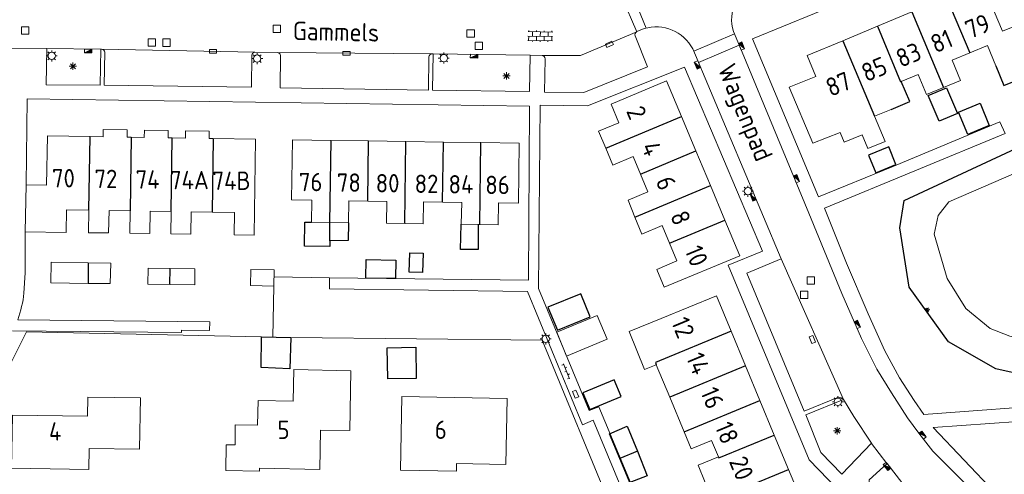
# Model space of a CAD drawing. Extents: x 168769 to 512904, y 516715 to 1559940.
# Tile 170 of 186: x 170344 to 170478, y 519656 to 519718. Entities that reach past the tile are written whole.
import ezdxf

# ---------------------------------------------------------------- set-up
doc = ezdxf.new("R2010")
doc.units = 0
doc.header["$MEASUREMENT"] = 0
doc.layers.get('0').update_dxf_attribs({"linetype": 'CONTINUOUS'})
for name, color, linetype, lineweight in [('B01_HOOFDGEBOUW', 10, 'CONTINUOUS', 0), ('B02_bijgebouw', 12, 'CONTINUOUS', 0), ('B07_scheidingsmuur', 14, 'CONTINUOUS', 25), ('Q04_wegmarkering', 7, 'CONTINUOUS', 0), ('Q21_LANTAARNPAAL', 7, 'CONTINUOUS', 18), ('Q23_kolk', 7, 'CONTINUOUS', 18), ('Q26_BOOM', 7, 'CONTINUOUS', 18), ('Q28_rioolput', 7, 'CONTINUOUS', 18), ('Q97_TROTTOIRKOLK', 7, 'CONTINUOUS', 0), ('S02_symb_open_verh', 7, 'CONTINUOUS', 13), ('T04_Haag', 72, 'CONTINUOUS', 0), ('T51_CULTUURSCHEIDING', 3, 'CONTINUOUS', 0), ('V00_kant_verharding', 252, 'CONTINUOUS', 0), ('V11_VERKEERSDREMPEL', 7, 'CONTINUOUS', 0), ('W00_KANT_WATER', 140, 'CONTINUOUS', 0)]:
    doc.layers.add(name, color=color, linetype=linetype, lineweight=lineweight)
for name, color, linetype in [('B11_dakrand_hoofdgebouw', 20, 'CONTINUOUS'), ('B14_dakrand_bijgebouw', 30, 'CONTINUOUS'), ('S04_Talud', 7, 'CONTINUOUS'), ('T20_TALUD', 34, 'CONTINUOUS'), ('Z02_Huisnummer', 253, 'CONTINUOUS'), ('Z06_STRAATNAAM', 7, 'CONTINUOUS')]:
    doc.layers.add(name, color=color, linetype=linetype)
doc.styles.add('ISOCP', font='isocp.shx', dxfattribs={"height": 1.8})

# ---------------------------------------------------------------- blocks, each defined once
blk = doc.blocks.new('Q21')
at = {"color": 0}
for points in [[(-1.5, 0), (-1, 0)], [(-1.06, 1.06), (-0.71, 0.71)], [(0, 1.5), (0, 1)], [(1.06, 1.06), (0.71, 0.71)], [(1.5, 0), (1, 0)], [(-1.06, -1.06), (-0.71, -0.71)], [(0, -1.5), (0, -1)], [(1.06, -1.06), (0.71, -0.71)]]:
    blk.add_lwpolyline(points, dxfattribs=at)
blk.add_circle((0, 0), 1, dxfattribs=at)
blk = doc.blocks.new('Q28')
at = {"color": 0}
blk.add_lwpolyline([(1, 1), (1, -1), (-1, -1), (-1, 1)], close=True, dxfattribs=at)
blk = doc.blocks.new('Q97')
blk.add_hatch(color=256).paths.add_polyline_path([(-1, 1), (-1, 0), (1, 1)])
blk.add_line((1, 1), (-1, 0))
at = {"color": 0}
for points in [[(-1, 0), (-1, 1), (1, 1), (1, 0), (-1, 0)], [(0, 0.8), (0, 1)]]:
    blk.add_lwpolyline(points, dxfattribs=at)
blk = doc.blocks.new('Q23')
at = {"color": 0}
blk.add_lwpolyline([(0.99, -0.5), (-0.99, -0.5), (-0.99, 0.5), (0.99, 0.5), (0.99, -0.5)], dxfattribs=at)
blk = doc.blocks.new('S024')
at = {"color": 0}
for p, q in [((0, 1.2), (6.7, 1.2)), ((0, 0), (6.7, 0)), ((0.2, 1.2), (0.2, 0)), ((1.25, 1.5), (1.25, 1.2)), ((1.25, 0), (1.25, -1.2)), ((2.3, 1.2), (2.3, 0)), ((3.35, 1.5), (3.35, 1.2)), ((3.35, 0), (3.35, -1.2)), ((4.4, 1.2), (4.4, 0)), ((5.45, 1.5), (5.45, 1.2)), ((5.45, 0), (5.45, -1.2)), ((6.5, 1.2), (6.5, 0)), ((0, -1.2), (6.7, -1.2)), ((0.2, -1.2), (0.2, -1.5)), ((2.3, -1.2), (2.3, -1.5)), ((4.4, -1.2), (4.4, -1.5)), ((6.5, -1.2), (6.5, -1.5))]:
    blk.add_line(p, q, dxfattribs=at)
blk = doc.blocks.new('S04')
at = {"color": 0}
for p, q in [((0, 0.5), (0.5, 0.5)), ((0, 0.25), (1, 0.25)), ((0, 0), (0.5, 0)), ((0, -0.25), (1, -0.25)), ((0, -0.5), (0.5, -0.5))]:
    blk.add_line(p, q, dxfattribs=at)
blk = doc.blocks.new('S026')
for p, q in [((0, 0), (4.4, 0)), ((0.2, 0.5), (0.2, 0)), ((1.2, 0), (1.2, -0.5)), ((2.2, 0.5), (2.2, 0)), ((3.2, 0), (3.2, -0.5)), ((4.2, 0.5), (4.2, 0))]:
    blk.add_line(p, q)
blk = doc.blocks.new('Q26')
at = {"color": 0}
for p, q in [((-1, 0), (1, 0)), ((-0.7, 0.7), (0.7, -0.7)), ((0.7, 0.7), (-0.7, -0.7)), ((0, 1), (0, -1))]:
    blk.add_line(p, q, dxfattribs=at)

msp = doc.modelspace()

# ---------------------------------------------------------------- linework, layer by layer
at = {"layer": 'B01_HOOFDGEBOUW'}
for points in [[(170477.88, 519716.82), (170475.13, 519723.44), (170470.29, 519721.42)], [(170465.58, 519719.46), (170460.87, 519717.5)], [(170460.87, 519717.5), (170456.17, 519715.54)], [(170477.88, 519716.82), (170480.79, 519718.03), (170483.47, 519711.6)], [(170456.17, 519715.54), (170451.32, 519713.52), (170452.52, 519710.65)], [(170473.44, 519713.87), (170475.84, 519714.87), (170476.99, 519712.11)], [(170469.88, 519709.15), (170472.18, 519710.11), (170471.03, 519712.87), (170473.44, 519713.87)], [(170458.78, 519702.73), (170456.35, 519701.73), (170455.8, 519703.04), (170452.07, 519701.58), (170448.86, 519709.19), (170452.52, 519710.65)], [(170464.12, 519709.99), (170466.42, 519710.95), (170467.57, 519708.19), (170469.88, 519709.15)], [(170434.22, 519705.23), (170432.2, 519710.07), (170424.65, 519706.91), (170425.71, 519704.37), (170422.94, 519703.21)], [(170436.19, 519700.52), (170434.22, 519705.23)], [(170458.78, 519702.73), (170459.56, 519700.85), (170461.92, 519701.83), (170460.5, 519705.24)], [(170460.5, 519705.24), (170462.76, 519706.19)], [(170347.93, 519702.57), (170347.82, 519695.85), (170345.03, 519695.9)], [(170353.74, 519702.48), (170347.93, 519702.57)], [(170358.8, 519703.41), (170355.54, 519703.46), (170355.52, 519702.46), (170353.74, 519702.48)], [(170358.78, 519702.41), (170358.8, 519703.41)], [(170359.35, 519702.4), (170358.78, 519702.41)], [(170361.12, 519702.37), (170359.35, 519702.4)], [(170361.14, 519703.37), (170361.12, 519702.37)], [(170364.39, 519703.32), (170361.14, 519703.37)], [(170364.37, 519702.32), (170364.39, 519703.32)], [(170366.72, 519703.28), (170366.71, 519702.28), (170364.92, 519702.31)], [(170369.96, 519702.23), (170369.97, 519703.24), (170366.72, 519703.28)], [(170422.94, 519703.21), (170423.91, 519700.91)], [(170364.92, 519702.31), (170364.37, 519702.32)], [(170370.51, 519702.22), (170369.96, 519702.23)], [(170376.06, 519689.04), (170376.26, 519702.14), (170370.51, 519702.22)], [(170383.89, 519690.82), (170383.92, 519693.82), (170381.17, 519693.85), (170381.27, 519702.04), (170386.55, 519701.96)], [(170386.55, 519701.96), (170391.64, 519701.89)], [(170391.64, 519701.89), (170396.73, 519701.81)], [(170396.73, 519701.81), (170401.83, 519701.73)], [(170401.83, 519701.73), (170406.92, 519701.66)], [(170406.92, 519701.66), (170412.15, 519701.58), (170412.06, 519693.42), (170409.3, 519693.46), (170409.26, 519690.46), (170406.76, 519690.49)], [(170423.91, 519700.91), (170424.88, 519698.6), (170427.64, 519699.76), (170428.64, 519697.36)], [(170438.16, 519695.81), (170436.19, 519700.52)], [(170428.64, 519697.36), (170429.64, 519694.97), (170426.94, 519693.84)], [(170345.03, 519695.9), (170344.92, 519689.49)], [(170440.13, 519691.09), (170438.16, 519695.81)], [(170391.53, 519693.7), (170388.94, 519693.74), (170388.9, 519690.75)], [(170396.58, 519690.64), (170394.08, 519690.67), (170394.13, 519693.66), (170391.53, 519693.7)], [(170401.71, 519693.56), (170399.12, 519693.59), (170399.08, 519690.6), (170396.58, 519690.64)], [(170404.26, 519690.53), (170404.31, 519693.52), (170401.71, 519693.56)], [(170426.94, 519693.84), (170427.86, 519691.5)], [(170350.47, 519689.42), (170350.55, 519692.51), (170353.59, 519692.46)], [(170353.59, 519692.46), (170353.54, 519689.39), (170356.27, 519689.35), (170356.32, 519692.42), (170359.19, 519692.38)], [(170359.19, 519692.38), (170359.14, 519689.31), (170361.88, 519689.26), (170361.92, 519692.33), (170364.77, 519692.29)], [(170364.77, 519692.29), (170364.72, 519689.22), (170367.45, 519689.18), (170367.5, 519692.25), (170370.36, 519692.2)], [(170370.36, 519692.2), (170373.4, 519692.16), (170373.35, 519689.09), (170376.06, 519689.04)], [(170383.89, 519690.82), (170386.39, 519690.78)], [(170386.39, 519690.78), (170388.9, 519690.75)], [(170404.26, 519690.53), (170406.57, 519690.49)], [(170406.76, 519690.49), (170406.57, 519690.49)], [(170427.86, 519691.5), (170428.83, 519689.2), (170431.59, 519690.35), (170432.59, 519687.95)], [(170432.59, 519687.95), (170433.59, 519685.55), (170430.84, 519684.4), (170431.87, 519681.96), (170442.15, 519686.24), (170440.13, 519691.09)], [(170344.92, 519689.49), (170350.47, 519689.42)], [(170440.98, 519675.97), (170438.97, 519680.8), (170431.43, 519677.71)], [(170430.79, 519671.41), (170429.2, 519670.75), (170427.08, 519675.93), (170431.43, 519677.71)], [(170442.94, 519671.26), (170440.98, 519675.97)], [(170373.47, 519660.49), (170373.5, 519663.24), (170376.53, 519663.17), (170376.6, 519666.56), (170381.37, 519666.46), (170381.46, 519670.76), (170389.23, 519670.6), (170389.07, 519662.45), (170385.08, 519662.5), (170385.01, 519657.16), (170376.81, 519657.34)], [(170432.63, 519666.98), (170430.79, 519671.41)], [(170444.9, 519666.54), (170442.94, 519671.26)], [(170360.61, 519666.89), (170360.48, 519659.89), (170353.61, 519660.01), (170353.57, 519657.14), (170343.07, 519657.3), (170343.19, 519664.53)], [(170343.19, 519664.53), (170353.39, 519664.39), (170353.42, 519666.99), (170360.61, 519666.89)], [(170410.31, 519657.81), (170410.49, 519666.8), (170396.18, 519667.06), (170395.99, 519657.06), (170403.6, 519656.92), (170403.61, 519657.95), (170410.31, 519657.81)], [(170434.59, 519662.28), (170432.63, 519666.98)], [(170446.85, 519661.83), (170444.9, 519666.54)], [(170435.55, 519659.96), (170434.59, 519662.28)], [(170435.55, 519659.96), (170438.31, 519661.11), (170439.24, 519658.87)], [(170448.8, 519657.12), (170446.85, 519661.83)], [(170376.81, 519657.34), (170376.8, 519656.9), (170372.2, 519657), (170372.26, 519660.51), (170373.47, 519660.49)], [(170438.41, 519652.99), (170436.48, 519657.72), (170439.24, 519658.87)], [(170443.53, 519649.24), (170450.81, 519652.27), (170448.8, 519657.12)]]:
    msp.add_lwpolyline(points, dxfattribs=at)
at = {"layer": 'B02_bijgebouw'}
for points in [[(170353.48, 519682.49), (170348.41, 519682.57), (170348.45, 519685.36)], [(170348.45, 519685.36), (170353.48, 519685.28)], [(170353.48, 519685.28), (170356.55, 519685.24), (170356.5, 519682.45), (170353.48, 519682.49)], [(170364.61, 519682.33), (170361.6, 519682.37), (170361.63, 519684.57)], [(170361.63, 519684.57), (170364.64, 519684.53)], [(170364.64, 519684.53), (170368.01, 519684.48), (170367.98, 519682.28), (170364.61, 519682.33)], [(170375.62, 519684.38), (170378.8, 519684.32), (170378.76, 519682.12), (170375.58, 519682.18), (170375.62, 519684.38)], [(170418.59, 519672.59), (170424.09, 519674.89), (170422.74, 519678.13), (170417.25, 519675.83)], [(170417.25, 519675.83), (170418.59, 519672.59)]]:
    msp.add_lwpolyline(points, dxfattribs=at)
at = {"layer": 'B07_scheidingsmuur'}
for points in [[(170470.29, 519721.42), (170473.44, 519713.87)], [(170465.58, 519719.46), (170469.88, 519709.15)], [(170460.87, 519717.5), (170464.02, 519709.95)], [(170456.17, 519715.54), (170460.5, 519705.24)], [(170464.12, 519709.99), (170464.02, 519709.95)], [(170423.91, 519700.91), (170434.22, 519705.23)], [(170353.59, 519692.46), (170353.74, 519702.48)], [(170359.35, 519702.4), (170359.19, 519692.38)], [(170364.77, 519692.29), (170364.92, 519702.31)], [(170370.51, 519702.22), (170370.36, 519692.2)], [(170386.39, 519690.78), (170386.55, 519701.96)], [(170391.53, 519693.7), (170391.64, 519701.89)], [(170396.58, 519690.64), (170396.73, 519701.81)], [(170401.71, 519693.56), (170401.83, 519701.73)], [(170406.76, 519690.49), (170406.92, 519701.66)], [(170428.64, 519697.36), (170436.19, 519700.52)], [(170427.86, 519691.5), (170438.16, 519695.81)], [(170386.39, 519688.3), (170386.39, 519690.78)], [(170432.59, 519687.95), (170440.13, 519691.09)], [(170353.48, 519685.28), (170353.48, 519682.49)], [(170364.61, 519682.33), (170364.64, 519684.53)], [(170440.98, 519675.97), (170430.67, 519671.7)], [(170430.67, 519671.7), (170430.79, 519671.41)], [(170442.94, 519671.26), (170432.63, 519666.98)], [(170434.59, 519662.28), (170444.9, 519666.54)], [(170439.3, 519658.72), (170446.85, 519661.83)], [(170428.21, 519659.63), (170425.83, 519658.64)], [(170439.24, 519658.87), (170439.3, 519658.72)], [(170438.41, 519652.99), (170438.5, 519652.87), (170448.8, 519657.12)]]:
    msp.add_lwpolyline(points, dxfattribs=at)
at = {"layer": 'B11_dakrand_hoofdgebouw'}
for points in [[(170476.99, 519712.11), (170478.1, 519709.44), (170483.47, 519711.6)], [(170462.76, 519706.19), (170465.29, 519707.24), (170464.12, 519709.99)], [(170386.39, 519688.3), (170386.39, 519687.52), (170382.9, 519687.57), (170382.98, 519690.83), (170383.89, 519690.82)], [(170388.9, 519690.75), (170388.87, 519688.33)], [(170406.57, 519690.49), (170406.54, 519687.11), (170404.13, 519687.08), (170404.26, 519690.53)], [(170388.87, 519688.33), (170386.39, 519688.3)]]:
    msp.add_lwpolyline(points, dxfattribs=at)
at = {"layer": 'B14_dakrand_bijgebouw'}
for points in [[(170470.28, 519709.13), (170471.77, 519705.61), (170469.28, 519704.56), (170467.79, 519708.07), (170470.28, 519709.13)], [(170474.85, 519707.03), (170476.1, 519703.97), (170473.16, 519702.76), (170471.91, 519705.82), (170474.85, 519707.03)], [(170462.41, 519701.09), (170459.65, 519699.95), (170460.65, 519697.53), (170463.4, 519698.66), (170462.41, 519701.09)], [(170397.16, 519684.03), (170397.26, 519686.66), (170399.09, 519686.59), (170398.99, 519683.96), (170397.16, 519684.03)], [(170391.28, 519683.18), (170391.3, 519685.75), (170395.36, 519685.67), (170395.31, 519683.13)], [(170395.31, 519683.13), (170391.28, 519683.18)], [(170420.51, 519681.07), (170416.04, 519679.25), (170417.33, 519676.1), (170421.8, 519677.92), (170420.51, 519681.07)], [(170377.05, 519675.2), (170381.04, 519675.11), (170380.92, 519670.85), (170377.01, 519671.03), (170377.05, 519675.2)], [(170398.05, 519673.79), (170398.12, 519669.54), (170394.25, 519669.48), (170394.19, 519673.73), (170398.05, 519673.79)], [(170421.73, 519665.29), (170426.02, 519667.08), (170425.07, 519669.35), (170420.79, 519667.56), (170421.73, 519665.29)], [(170424.43, 519662), (170426.83, 519663.05), (170428.21, 519659.63)], [(170425.83, 519658.64), (170424.43, 519662)], [(170428.21, 519659.63), (170429.56, 519656.28), (170427.2, 519655.37)], [(170427.2, 519655.37), (170425.83, 519658.64)]]:
    msp.add_lwpolyline(points, dxfattribs=at)
at = {"layer": 'Q04_wegmarkering'}
for points in [[(170428.12, 519716.76), (170420.48, 519713.54)], [(170355.31, 519714.37), (170376.17, 519713.98)], [(170379.25, 519713.94), (170400.27, 519713.76)], [(170415.25, 519713.54), (170420.48, 519713.54)], [(170447.77, 519685.81), (170456.26, 519666.67)]]:
    msp.add_lwpolyline(points, dxfattribs=at)
at = {"layer": 'T04_Haag'}
msp.add_lwpolyline([(170345.11, 519675.9), (170377.05, 519675.2)], dxfattribs=at)
at = {"layer": 'T20_TALUD'}
msp.add_lwpolyline([(170590.91, 519774.69), (170578.01, 519760.13), (170563.39, 519744.26), (170550.7, 519732.21), (170536.01, 519716.25), (170514.42, 519694.23), (170488.71, 519669.92), (170483.7, 519669.34), (170477.01, 519670.87), (170470.56, 519674.54), (170465.2, 519681.99), (170463.92, 519690.05), (170464.53, 519693.77), (170495.51, 519708.22), (170501.13, 519711.37), (170507.27, 519714.43), (170515.27, 519718.78), (170521.79, 519723.46), (170524.85, 519726.34), (170528.87, 519730.7), (170537.62, 519741.75), (170540.68, 519739.42)], dxfattribs=at)
at = {"layer": 'T51_CULTUURSCHEIDING'}
for points in [[(170386.34, 519683.24), (170378.78, 519683.38)], [(170378.76, 519682.12), (170378.61, 519675.17)], [(170342.71, 519671.06), (170345.11, 519675.9)], [(170381.04, 519675.11), (170415.24, 519674.74)], [(170425.08, 519650.87), (170415.24, 519674.74)]]:
    msp.add_lwpolyline(points, dxfattribs=at)
at = {"layer": 'V00_kant_verharding'}
for points in [[(170601.96, 519828.47), (170584.88, 519835.42), (170566.49, 519835.83), (170566.48, 519834.73), (170566.48, 519834.57), (170566.42, 519832.79), (170566.23, 519830.61), (170565.73, 519827.77), (170564.9, 519824.84), (170563.72, 519821.45), (170562.22, 519817.83), (170558.22, 519810.95), (170539.94, 519785.86), (170520.85, 519759.77), (170513.62, 519750), (170511.23, 519746.77), (170508.33, 519742.63), (170484.77, 519732.93), (170456.54, 519720.95), (170443.88, 519715.79), (170452.84, 519694.29), (170462.87, 519698.36)], [(170347.85, 519714.46), (170342.21, 519714.54)], [(170355.31, 519714.37), (170355.17, 519714.38), (170347.85, 519714.46), (170347.78, 519709.55), (170355.12, 519709.48)], [(170355.12, 519709.48), (170355.19, 519714.38)], [(170355.67, 519709.47), (170355.73, 519713.96)], [(170375.75, 519713.57), (170375.73, 519709.19), (170355.67, 519709.47)], [(170379.25, 519713.94), (170376.17, 519713.98)], [(170399.8, 519708.82), (170379.62, 519709.14), (170379.65, 519713.53)], [(170399.86, 519713.32), (170399.8, 519708.82)], [(170413.61, 519713.57), (170400.41, 519713.75), (170400.27, 519713.76)], [(170400.41, 519713.75), (170400.35, 519708.81), (170413.55, 519708.63), (170413.61, 519713.57)], [(170414.78, 519681.81), (170414.97, 519706.76), (170421.43, 519706.66), (170434.63, 519711.93), (170445.25, 519686.87), (170440.57, 519684.96), (170451.61, 519658.45), (170456.77, 519653.08), (170437.55, 519639.24), (170431.83, 519644.54)], [(170345.03, 519695.9), (170345.2, 519707.62)], [(170345.2, 519707.62), (170413.52, 519706.63)], [(170413.42, 519682.91), (170413.52, 519706.63)], [(170507.73, 519684.77), (170506.7, 519685.61), (170486.75, 519666.08), (170467.18, 519664.65), (170465.86, 519666.53), (170463.88, 519669.63), (170461.87, 519673.3), (170459.62, 519678.32), (170456.65, 519685.26), (170453.68, 519692.74), (170478.28, 519702.88), (170477.53, 519704.5), (170462.87, 519698.36)], [(170481.19, 519646.54), (170475.83, 519652.29), (170471.49, 519656.53), (170468.42, 519659.64), (170466.5, 519662.09), (170464.97, 519664.18), (170462.8, 519667.59), (170460.79, 519670.82), (170458.7, 519674.97), (170456.05, 519681.09), (170451.53, 519692.03)], [(170344.92, 519689.49), (170344.91, 519683.93)], [(170386.34, 519683.24), (170386.32, 519681.73)], [(170386.34, 519683.24), (170413.42, 519682.91)], [(170386.32, 519681.73), (170413.27, 519681.39)], [(170413.27, 519681.39), (170420.76, 519663.24)], [(170414.78, 519681.81), (170421.66, 519665.16)], [(170343.19, 519676.02), (170366.18, 519675.8), (170366.18, 519676.1), (170370.01, 519676.06)], [(170450.91, 519665.1), (170455.56, 519666.99)], [(170451.12, 519664.59), (170456.26, 519666.67)], [(170460.07, 519660.72), (170457.67, 519664.35), (170456.26, 519666.67)], [(170538.4, 519622.96), (170534.08, 519618.71), (170529, 519613.79), (170525.89, 519610.71), (170484.68, 519652.97), (170481.14, 519649.53), (170468.47, 519662.85), (170487.72, 519664.23), (170490.26, 519666.66)], [(170421.66, 519665.16), (170422.96, 519665.68), (170431.83, 519644.54)], [(170422.2, 519663.84), (170420.76, 519663.24)], [(170422.2, 519663.84), (170429.95, 519645.15)], [(170460.07, 519660.72), (170456.02, 519656.51), (170453.2, 519659.46), (170451.12, 519664.59)], [(170462.19, 519657.95), (170462.17, 519657.98), (170460.09, 519660.67), (170460.07, 519660.72)], [(170462.19, 519657.95), (170459.77, 519655.73), (170459.89, 519652.58), (170462.33, 519650.07), (170465.96, 519653.46)], [(170465.96, 519653.46), (170464.32, 519655.2), (170462.19, 519657.95)]]:
    msp.add_lwpolyline(points, dxfattribs=at)
for points in [[(170446.55, 519724.47), (170446.55, 519724.47), (170444.25, 519723.5, 0.372733), (170441.28, 519716.81), (170442.47, 519713.96), (170451.53, 519692.03)], [(170450.91, 519665.1), (170443.12, 519683.87), (170447.77, 519685.81), (170435.75, 519714.41, 0.359772), (170429.13, 519717.18), (170428.15, 519716.77, 0.422603), (170427.92, 519716.19), (170429.61, 519711.99), (170420.95, 519708.5), (170415.6, 519708.54), (170415.67, 519713.09, 0.388213), (170415.25, 519713.54), (170413.61, 519713.57)], [(170355.73, 519713.96, 0.393783), (170355.31, 519714.37)], [(170376.17, 519713.98, 0.368318), (170375.75, 519713.57)], [(170379.65, 519713.53, 0.379482), (170379.25, 519713.94)], [(170400.27, 519713.76, 0.384958), (170399.86, 519713.32)], [(170370.01, 519676.06), (170370.02, 519677.26), (170343.91, 519677.52, 0.056965), (170344.75, 519681.17), (170344.91, 519683.93)], [(170455.56, 519666.99, -0.15641), (170456.26, 519666.67)]]:
    msp.add_lwpolyline(points, format="xyb", dxfattribs=at)
at = {"layer": 'V11_VERKEERSDREMPEL'}
for points in [[(170426.12, 519721.53), (170428.12, 519716.76)], [(170429.42, 519717.26), (170427.45, 519722.06)], [(170441.44, 519716.47), (170435.88, 519714.12)], [(170436.51, 519712.59), (170442.07, 519714.92)]]:
    msp.add_lwpolyline(points, dxfattribs=at)
at = {"layer": 'W00_KANT_WATER'}
msp.add_lwpolyline([(170588.6, 519777.16), (170579.63, 519766.78), (170560.83, 519747.85), (170543.31, 519730.54), (170498.86, 519686.02), (170489.18, 519676.14), (170483.19, 519674.38), (170478.89, 519675.29), (170476.24, 519676.36), (170472.92, 519679.06), (170470.39, 519683.17), (170468.59, 519689.17), (170469.13, 519691.75), (170470.6, 519693.58), (170490.21, 519702.07), (170512.25, 519712.01), (170515.2, 519713.88), (170519.23, 519717.34), (170530.49, 519727.7), (170540.75, 519739.5), (170560.57, 519766.93), (170573.79, 519784.49), (170595.65, 519814.92)], dxfattribs=at)

# ---------------------------------------------------------------- block references
at = {"layer": 'Q21_LANTAARNPAAL', "xscale": 0.5, "yscale": 0.5}
for p in [(170348.52, 519713.47), (170376.48, 519713.1), (170401.87, 519713.17), (170443.26, 519695.04), (170415.74, 519674.93), (170455.5, 519666.36)]:
    msp.add_blockref('Q21', p, dxfattribs=at)
at = {"layer": 'Q23_kolk'}
for p, xscale, yscale, rotation in [((170424.41, 519715.06), 0.4999999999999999, 0.4999999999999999, 24.4655326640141), ((170452.02, 519674.84), 0.5000000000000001, 0.5000000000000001, 111.9373707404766), ((170419.81, 519667.4), 0.5000000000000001, 0.5000000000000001, 111.9373707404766)]:
    msp.add_blockref('Q23', p, dxfattribs=dict(at, xscale=xscale, yscale=yscale, rotation=rotation))
at = {"layer": 'Q23_kolk', "xscale": 0.5, "yscale": 0.5}
for p in [(170370.47, 519714.09), (170388.64, 519713.82)]:
    msp.add_blockref('Q23', p, dxfattribs=at)
at = {"layer": 'Q26_BOOM', "xscale": 0.5, "yscale": 0.5}
for p in [(170351.41, 519712.05), (170410.41, 519710.74), (170455.42, 519662.42)]:
    msp.add_blockref('Q26', p, dxfattribs=at)
at = {"layer": 'Q28_rioolput', "xscale": 0.5, "yscale": 0.5}
for p in [(170344.9, 519716.93), (170379.16, 519717.17), (170362.14, 519715.31), (170364.15, 519715.27), (170405.53, 519716.52), (170406.64, 519714.83), (170451.82, 519682.88), (170450.89, 519680.95)]:
    msp.add_blockref('Q28', p, dxfattribs=at)
at = {"layer": 'Q97_TROTTOIRKOLK'}
for p, xscale, yscale, rotation in [((170442.16, 519714.71), 0.5, 0.5, 292.2254593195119), ((170353.48, 519714.4), 0.5, 0.5, 180), ((170405.99, 519713.68), 0.5000000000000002, 0.5000000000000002, 179.2676878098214), ((170436.62, 519712.33), 0.5, 0.5, 113.0572035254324), ((170449.63, 519696.65), 0.4999999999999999, 0.4999999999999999, 292.2653327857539), ((170444.2, 519694.34), 0.5, 0.5, 111.8413925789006), ((170457.91, 519676.8), 0.5, 0.5, 293.3456765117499), ((170466.83, 519661.68), 0.5, 0.5, 308.0676944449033), ((170462.38, 519657.71), 0.4999999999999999, 0.4999999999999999, 127.7918587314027)]:
    msp.add_blockref('Q97', p, dxfattribs=dict(at, xscale=xscale, yscale=yscale, rotation=rotation))
at = {"layer": 'S02_symb_open_verh'}
for name, p, xscale, yscale, rotation in [('S024', (170416.68, 519716.12), 0.4999999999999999, 0.4999999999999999, 179.0623743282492), ('S026', (170418.99, 519669.5), 0.5, 0.5, 112.4359374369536)]:
    msp.add_blockref(name, p, dxfattribs=dict(at, xscale=xscale, yscale=yscale, rotation=rotation))
at = {"layer": 'S04_Talud', "xscale": 0.5, "yscale": 0.5, "rotation": 35.79358776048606}
msp.add_blockref('S04', (170467.5, 519678.78), dxfattribs=at)

# ---------------------------------------------------------------- texts
at = {"layer": 'Z02_Huisnummer', "style": 'ISOCP'}
for s, rotation, p in [('79', 22.6133, (170473.5, 519715.74)), ('81', 22.6133, (170468.79, 519713.78)), ('83', 22.6133, (170464.08, 519711.82)), ('85', 22.6133, (170459.38, 519709.86)), ('87', 22.6133, (170454.53, 519707.85)), ('2', 292.4898, (170426.66, 519705.97)), ('4', 292.4898, (170428.69, 519701.13)), ('6', 292.4898, (170430.65, 519696.42)), ('8', 292.4898, (170432.62, 519691.71)), ('10', 292.4898, (170434.59, 519686.99)), ('12', 292.5366, (170432.76, 519677.23)), ('14', 292.5366, (170434.78, 519672.4)), ('16', 292.5366, (170436.73, 519667.69)), ('18', 292.5366, (170438.69, 519662.97)), ('20', 292.5366, (170440.64, 519658.26))]:
    msp.add_text(s, height=2.5, rotation=rotation, dxfattribs=at).set_placement(p)
for s, p in [('70', (170348.56, 519695.56)), ('72', (170354.34, 519695.47)), ('74', (170359.94, 519695.39)), ('74A', (170364.62, 519695.31)), ('74B', (170370.41, 519695.22)), ('76', (170382.16, 519695.04)), ('78', (170387.32, 519694.96)), ('80', (170392.61, 519694.88)), ('82', (170397.91, 519694.8)), ('84', (170402.52, 519694.73)), ('86', (170407.52, 519694.65)), ('4', (170348.15, 519661.08)), ('5', (170379.25, 519661.3)), ('6', (170400.65, 519661.3))]:
    msp.add_text(s, height=2.5, dxfattribs=at).set_placement(p)
at = {"layer": 'Z06_STRAATNAAM', "style": 'ISOCP'}
for s, rotation, p in [('Gammels', 358.8503, (170381.32, 519715.64)), ('Wagenpad', 292.4621, (170439.11, 519711.72))]:
    msp.add_text(s, height=2.5, rotation=rotation, dxfattribs=at).set_placement(p)

doc.saveas('drawing.dxf')
